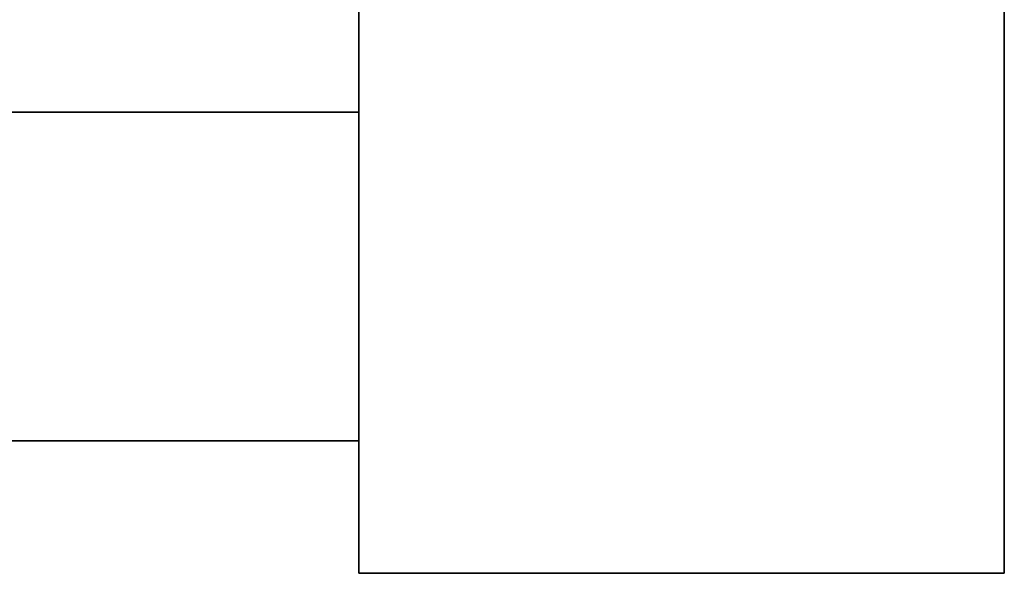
# Model space of a CAD drawing. Header units: millimetres. Extents: x 14365 to 105143, y -126377 to -22383.
# Tile 17 of 191: x 33317 to 33394, y -126154 to -126111. Entities that reach past the tile are written whole.
import ezdxf

# ---------------------------------------------------------------- set-up
doc = ezdxf.new("R2010")
doc.units = ezdxf.units.MM
doc.layers.add('UT_ZAŘÍZENÍ - OT', color=3, linetype='Continuous', lineweight=35)

msp = doc.modelspace()

# ---------------------------------------------------------------- linework, layer by layer
at = {"layer": 'UT_ZAŘÍZENÍ - OT', "linetype": 'Continuous'}
for p, q in [((33343.646, -124333.57), (33343.646, -126153.57)), ((33393.646, -126153.57), (33393.646, -124333.57)), ((33343.646, -126117.842), (33343.646, -126112.57)), ((33343.646, -126112.57), (33343.646, -126117.842)), ((33343.646, -126117.842), (33343.646, -126112.57)), ((33343.646, -126112.57), (33343.646, -126117.842)), ((33343.646, -126117.842), (33343.646, -126112.57)), ((33343.646, -126112.57), (33343.646, -126117.842)), ((33343.646, -126117.842), (33343.646, -126112.57)), ((33343.646, -126112.57), (33343.646, -126117.842)), ((33343.646, -126117.842), (33343.646, -126112.57)), ((33343.646, -126112.57), (33343.646, -126117.842)), ((33343.646, -126117.842), (33343.646, -126112.57)), ((33343.646, -126112.57), (33343.646, -126117.842)), ((33343.646, -126117.842), (33343.646, -126112.57)), ((33343.646, -126112.57), (33343.646, -126117.842)), ((33343.646, -126117.842), (33343.646, -126112.57)), ((33343.646, -126112.57), (33343.646, -126117.842)), ((33343.646, -126117.842), (33343.646, -126112.57)), ((33343.646, -126112.57), (33343.646, -126117.842)), ((33343.646, -126117.842), (33343.646, -126112.57)), ((33343.646, -126112.57), (33343.646, -126117.842)), ((33343.646, -126117.842), (33343.646, -126112.57)), ((33343.646, -126112.57), (33343.646, -126117.842)), ((33343.646, -126117.842), (33343.646, -126112.57)), ((33343.646, -126112.57), (33343.646, -126117.842)), ((33343.646, -126117.842), (33343.646, -126112.57)), ((33343.646, -126112.57), (33343.646, -126117.842)), ((33343.646, -126117.842), (33343.646, -126112.57)), ((33343.646, -126112.57), (33343.646, -126117.842)), ((33343.646, -126117.842), (33343.646, -126112.57)), ((33343.646, -126112.57), (33343.646, -126117.842)), ((33343.646, -126117.842), (33343.646, -126112.57)), ((33343.646, -126112.57), (33343.646, -126117.842)), ((33343.646, -126117.842), (33343.646, -126112.57)), ((33343.646, -126112.57), (33343.646, -126117.842)), ((32843.646, -126117.842), (33343.646, -126117.842)), ((32843.646, -126117.842), (33343.646, -126117.842)), ((32843.646, -126117.842), (33343.646, -126117.842)), ((32843.646, -126117.842), (33343.646, -126117.842)), ((32843.646, -126117.842), (33343.646, -126117.842)), ((32843.646, -126117.842), (33343.646, -126117.842)), ((32843.646, -126117.842), (33343.646, -126117.842)), ((32843.646, -126117.842), (33343.646, -126117.842)), ((32843.646, -126117.842), (33343.646, -126117.842)), ((32843.646, -126117.842), (33343.646, -126117.842)), ((32843.646, -126117.842), (33343.646, -126117.842)), ((32843.646, -126117.842), (33343.646, -126117.842)), ((32843.646, -126117.842), (33343.646, -126117.842)), ((32843.646, -126117.842), (33343.646, -126117.842)), ((32843.646, -126117.842), (33343.646, -126117.842)), ((32843.646, -126117.842), (33343.646, -126117.842)), ((32843.646, -126117.842), (33343.646, -126117.842)), ((32843.646, -126117.842), (33343.646, -126117.842)), ((32843.646, -126117.842), (33343.646, -126117.842)), ((32843.646, -126117.842), (33343.646, -126117.842)), ((32843.646, -126117.842), (33343.646, -126117.842)), ((32843.646, -126117.842), (33343.646, -126117.842)), ((32843.646, -126117.842), (33343.646, -126117.842)), ((32843.646, -126117.842), (33343.646, -126117.842)), ((32843.646, -126117.842), (33343.646, -126117.842)), ((32843.646, -126117.842), (33343.646, -126117.842)), ((32843.646, -126117.842), (33343.646, -126117.842)), ((32843.646, -126117.842), (33343.646, -126117.842)), ((32843.646, -126117.842), (33343.646, -126117.842)), ((32843.646, -126117.842), (33343.646, -126117.842)), ((32843.646, -126117.842), (33343.646, -126117.842)), ((32843.646, -126117.842), (33343.646, -126117.842)), ((32843.646, -126117.842), (33343.646, -126117.842)), ((32843.646, -126117.842), (33343.646, -126117.842)), ((33343.646, -126130.57), (33343.646, -126117.842)), ((33343.646, -126117.842), (33343.646, -126130.57)), ((33343.646, -126130.57), (33343.646, -126117.842)), ((33343.646, -126117.842), (33343.646, -126130.57)), ((33343.646, -126130.57), (33343.646, -126117.842)), ((33343.646, -126117.842), (33343.646, -126130.57)), ((33343.646, -126130.57), (33343.646, -126117.842)), ((33343.646, -126117.842), (33343.646, -126130.57)), ((33343.646, -126130.57), (33343.646, -126117.842)), ((33343.646, -126117.842), (33343.646, -126130.57)), ((33343.646, -126130.57), (33343.646, -126117.842)), ((33343.646, -126117.842), (33343.646, -126130.57)), ((33343.646, -126130.57), (33343.646, -126117.842)), ((33343.646, -126117.842), (33343.646, -126130.57)), ((33343.646, -126130.57), (33343.646, -126117.842)), ((33343.646, -126117.842), (33343.646, -126130.57)), ((33343.646, -126130.57), (33343.646, -126117.842)), ((33343.646, -126117.842), (33343.646, -126130.57)), ((33343.646, -126130.57), (33343.646, -126117.842)), ((33343.646, -126117.842), (33343.646, -126130.57)), ((33343.646, -126130.57), (33343.646, -126117.842)), ((33343.646, -126117.842), (33343.646, -126130.57)), ((33343.646, -126130.57), (33343.646, -126117.842)), ((33343.646, -126117.842), (33343.646, -126130.57)), ((33343.646, -126130.57), (33343.646, -126117.842)), ((33343.646, -126117.842), (33343.646, -126130.57)), ((33343.646, -126130.57), (33343.646, -126117.842)), ((33343.646, -126117.842), (33343.646, -126130.57)), ((33343.646, -126130.57), (33343.646, -126117.842)), ((33343.646, -126117.842), (33343.646, -126130.57)), ((33343.646, -126130.57), (33343.646, -126117.842)), ((33343.646, -126117.842), (33343.646, -126130.57)), ((33343.646, -126130.57), (33343.646, -126117.842)), ((33343.646, -126117.842), (33343.646, -126130.57)), ((33343.646, -126130.57), (33343.646, -126143.298)), ((33343.646, -126143.298), (33343.646, -126130.57)), ((33343.646, -126130.57), (33343.646, -126143.298)), ((33343.646, -126143.298), (33343.646, -126130.57)), ((33343.646, -126130.57), (33343.646, -126143.298)), ((33343.646, -126143.298), (33343.646, -126130.57)), ((33343.646, -126130.57), (33343.646, -126143.298)), ((33343.646, -126143.298), (33343.646, -126130.57)), ((33343.646, -126130.57), (33343.646, -126143.298)), ((33343.646, -126143.298), (33343.646, -126130.57)), ((33343.646, -126130.57), (33343.646, -126143.298)), ((33343.646, -126143.298), (33343.646, -126130.57)), ((33343.646, -126130.57), (33343.646, -126143.298)), ((33343.646, -126143.298), (33343.646, -126130.57)), ((33343.646, -126130.57), (33343.646, -126143.298)), ((33343.646, -126143.298), (33343.646, -126130.57)), ((33343.646, -126130.57), (33343.646, -126143.298)), ((33343.646, -126143.298), (33343.646, -126130.57)), ((33343.646, -126130.57), (33343.646, -126143.298)), ((33343.646, -126143.298), (33343.646, -126130.57)), ((33343.646, -126130.57), (33343.646, -126143.298)), ((33343.646, -126143.298), (33343.646, -126130.57)), ((33343.646, -126130.57), (33343.646, -126143.298)), ((33343.646, -126143.298), (33343.646, -126130.57)), ((33343.646, -126130.57), (33343.646, -126143.298)), ((33343.646, -126143.298), (33343.646, -126130.57)), ((33343.646, -126130.57), (33343.646, -126143.298)), ((33343.646, -126143.298), (33343.646, -126130.57)), ((33343.646, -126130.57), (33343.646, -126143.298)), ((33343.646, -126143.298), (33343.646, -126130.57)), ((33343.646, -126130.57), (33343.646, -126143.298)), ((33343.646, -126143.298), (33343.646, -126130.57)), ((33343.646, -126130.57), (33343.646, -126143.298)), ((33343.646, -126143.298), (33343.646, -126130.57)), ((32843.646, -126143.298), (33343.646, -126143.298)), ((32843.646, -126143.298), (33343.646, -126143.298)), ((32843.646, -126143.298), (33343.646, -126143.298)), ((32843.646, -126143.298), (33343.646, -126143.298)), ((32843.646, -126143.298), (33343.646, -126143.298)), ((32843.646, -126143.298), (33343.646, -126143.298)), ((32843.646, -126143.298), (33343.646, -126143.298)), ((32843.646, -126143.298), (33343.646, -126143.298)), ((32843.646, -126143.298), (33343.646, -126143.298)), ((32843.646, -126143.298), (33343.646, -126143.298)), ((32843.646, -126143.298), (33343.646, -126143.298)), ((32843.646, -126143.298), (33343.646, -126143.298)), ((32843.646, -126143.298), (33343.646, -126143.298)), ((32843.646, -126143.298), (33343.646, -126143.298)), ((32843.646, -126143.298), (33343.646, -126143.298)), ((32843.646, -126143.298), (33343.646, -126143.298)), ((32843.646, -126143.298), (33343.646, -126143.298)), ((32843.646, -126143.298), (33343.646, -126143.298)), ((32843.646, -126143.298), (33343.646, -126143.298)), ((32843.646, -126143.298), (33343.646, -126143.298)), ((32843.646, -126143.298), (33343.646, -126143.298)), ((32843.646, -126143.298), (33343.646, -126143.298)), ((32843.646, -126143.298), (33343.646, -126143.298)), ((32843.646, -126143.298), (33343.646, -126143.298)), ((32843.646, -126143.298), (33343.646, -126143.298)), ((32843.646, -126143.298), (33343.646, -126143.298)), ((32843.646, -126143.298), (33343.646, -126143.298)), ((32843.646, -126143.298), (33343.646, -126143.298)), ((32843.646, -126143.298), (33343.646, -126143.298)), ((32843.646, -126143.298), (33343.646, -126143.298)), ((32843.646, -126143.298), (33343.646, -126143.298)), ((32843.646, -126143.298), (33343.646, -126143.298)), ((32843.646, -126143.298), (33343.646, -126143.298)), ((32843.646, -126143.298), (33343.646, -126143.298)), ((33343.646, -126143.298), (33343.646, -126148.57)), ((33343.646, -126148.57), (33343.646, -126143.298)), ((33343.646, -126143.298), (33343.646, -126148.57)), ((33343.646, -126148.57), (33343.646, -126143.298)), ((33343.646, -126143.298), (33343.646, -126148.57)), ((33343.646, -126148.57), (33343.646, -126143.298)), ((33343.646, -126143.298), (33343.646, -126148.57)), ((33343.646, -126148.57), (33343.646, -126143.298)), ((33343.646, -126143.298), (33343.646, -126148.57)), ((33343.646, -126148.57), (33343.646, -126143.298)), ((33343.646, -126143.298), (33343.646, -126148.57)), ((33343.646, -126148.57), (33343.646, -126143.298)), ((33343.646, -126143.298), (33343.646, -126148.57)), ((33343.646, -126148.57), (33343.646, -126143.298)), ((33343.646, -126143.298), (33343.646, -126148.57)), ((33343.646, -126148.57), (33343.646, -126143.298)), ((33343.646, -126143.298), (33343.646, -126148.57)), ((33343.646, -126148.57), (33343.646, -126143.298)), ((33343.646, -126143.298), (33343.646, -126148.57)), ((33343.646, -126148.57), (33343.646, -126143.298)), ((33343.646, -126143.298), (33343.646, -126148.57)), ((33343.646, -126148.57), (33343.646, -126143.298)), ((33343.646, -126143.298), (33343.646, -126148.57)), ((33343.646, -126148.57), (33343.646, -126143.298)), ((33343.646, -126143.298), (33343.646, -126148.57)), ((33343.646, -126148.57), (33343.646, -126143.298)), ((33343.646, -126143.298), (33343.646, -126148.57)), ((33343.646, -126148.57), (33343.646, -126143.298)), ((33343.646, -126143.298), (33343.646, -126148.57)), ((33343.646, -126148.57), (33343.646, -126143.298)), ((33343.646, -126143.298), (33343.646, -126148.57)), ((33343.646, -126148.57), (33343.646, -126143.298)), ((33343.646, -126143.298), (33343.646, -126148.57)), ((33343.646, -126148.57), (33343.646, -126143.298)), ((33343.646, -126153.57), (33343.646, -126153.57)), ((33343.646, -126153.57), (33393.646, -126153.57))]:
    msp.add_line(p, q, dxfattribs=at)

doc.saveas('drawing.dxf')
